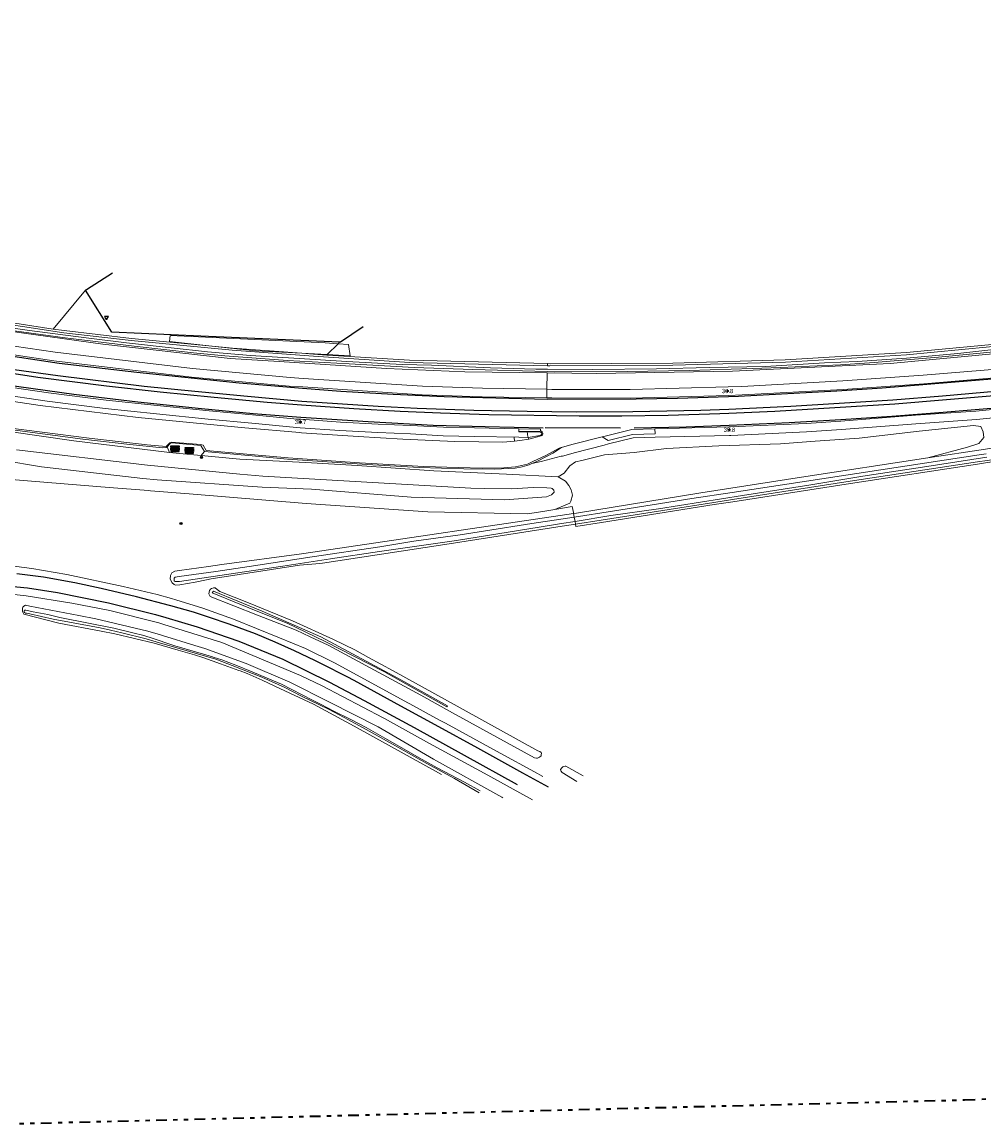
# Model space of a CAD drawing. Header units: metres. Extents: x 169249 to 194689, y 406250 to 412203.
# Tile 117 of 256: x 175256 to 175481, y 406250 to 406509. Entities that reach past the tile are written whole.
import ezdxf
from ezdxf.enums import TextEntityAlignment as Align

# ---------------------------------------------------------------- set-up
doc = ezdxf.new("R2010")
doc.units = ezdxf.units.M
doc.linetypes.add('BGT_NLCS_N264$0$AL-TEKENBLADGRENS', pattern=[11.5, 2.5, -1.5, 1, -1.5, 1, -1.5, 2.5])
doc.layers.get('0').update_dxf_attribs({"linetype": 'CONTINUOUS'})
for name, color, linetype, lineweight in [('BGT_NLCS_N264$0$B-WE-GW-WATERGANG_INSTEEK-G', 252, 'CONTINUOUS', 18), ('BGT_NLCS_N264$0$B-WE-GW-WATERGANG_SLOOT_BODEM-G', 252, 'CONTINUOUS', 18), ('BGT_NLCS_N264$0$B-WE-OG-TOPOGRAFIE_CULTUURSCHEIDING-G', 252, 'CONTINUOUS', 18), ('BGT_NLCS_N264$0$B-WE-OG-TOPOGRAFIE_TERREIN_AGRARISCH-GV', 252, 'CONTINUOUS', 18), ('BGT_NLCS_N264$0$B-WE-OG-TOPOGRAFIE_WATER-GV', 252, 'CONTINUOUS', 18), ('BGT_NLCS_N264$0$B-WE-OG-TOPOGRAFIE_WEG_BERM-GV', 252, 'CONTINUOUS', 18), ('BGT_NLCS_N264$0$B-WE-OG-TOPOGRAFIE_WEG_VERHARD-G', 252, 'CONTINUOUS', 18), ('BGT_NLCS_N264$0$X-XX-AL-TEKENBLADGRENS-G', 252, 'BGT_NLCS_N264$0$AL-TEKENBLADGRENS', 35), ('X-XX-AL-REFERENTIE-G', 7, 'CONTINUOUS', 18)]:
    doc.layers.add(name, color=color, linetype=linetype, lineweight=lineweight)
for name, color, linetype in [('BGT_NLCS_N264$0$B-WE-IE-MEUBILAIR_WEGMEUBILAIR-S', 252, 'CONTINUOUS'), ('BGT_NLCS_N264$0$B-WE-IE-TERREINAFSCHEIDING_KUNSTMATIG_HEKWERK_RASTER-G', 252, 'CONTINUOUS'), ('BGT_NLCS_N264$0$B-WE-VW-MARKERING-G', 252, 'CONTINUOUS'), ('BGT_NLCS_N264$0$Label_Puntobject', 252, 'CONTINUOUS')]:
    doc.layers.add(name, color=color, linetype=linetype)
doc.styles.add('BGT_NLCS_N264$0$STANDARD', font='txt')

# ---------------------------------------------------------------- blocks, each defined once
blk = doc.blocks.new('BGT_NLCS_N264$0$SIE-WEG_AFVALBAK_TYPE_01')
for radius in [0.25, 0.156]:
    blk.add_circle((0, 0), radius)
blk = doc.blocks.new('BGT_NLCS_N264$0$SIE-WEG_SCHIJNWERPER-SO')
at = {"ltscale": 0.5, "flags": 128}
blk.add_lwpolyline([(-0.48, 0.61), (-0.21, 0.12), (0.21, 0.12), (0.48, 0.61)], close=True, dxfattribs=at)
at = {"ltscale": 0.5}
blk.add_circle((0, 0), 0.125, dxfattribs=at)
blk = doc.blocks.new('BGT_NLCS_N264$0$SIE-WEG_PICKNICKSET')
for points in [[(0, 0.44), (0, 0.64), (-1.97, 0.64), (-1.97, 0.44)], [(0, -0.68), (0, -0.48), (-1.97, -0.48), (-1.97, -0.68)]]:
    blk.add_hatch(color=256).paths.add_polyline_path(points)
for p, q in [((-1.67, 0.28, 0.01), (-1.67, 0.44, 0.01)), ((-1.62, 0.28, 0.01), (-1.62, 0.44, 0.01)), ((-0.34, 0.28, 0.01), (-0.34, 0.44, 0.01)), ((-0.3, 0.28, 0.01), (-0.3, 0.44, 0.01)), ((-1.67, -0.48, 0.01), (-1.67, -0.32, 0.01)), ((-1.62, -0.48, 0.01), (-1.62, -0.32, 0.01)), ((-0.34, -0.48, 0.01), (-0.34, -0.32, 0.01)), ((-0.3, -0.48, 0.01), (-0.3, -0.32, 0.01))]:
    blk.add_line(p, q)
at = {"flags": 128}
for points, elevation in [([(-1.97, 0.64), (0, 0.64), (0, 0.44), (-1.97, 0.44)], 0.01), ([(-1.97, 0.16), (-1.97, 0.28), (0, 0.28), (0, 0.16)], 0.01), ([(-1.97, -0.16), (-1.97, -0.04), (0, -0.04), (0, -0.16)], -0.01), ([(-1.97, -0.32), (-1.97, -0.2), (0, -0.2), (0, -0.32)], -0.03), ([(-1.97, -0.68), (0, -0.68), (0, -0.48), (-1.97, -0.48)], 0.01)]:
    blk.add_lwpolyline(points, close=True, dxfattribs=dict(at, elevation=elevation))
blk.add_lwpolyline([(-1.97, 0), (-1.97, 0.12), (0, 0.12), (0, 0)], close=True, dxfattribs=at)
blk = doc.blocks.new('BGT_NLCS_N264$0$SIE-WEG_PAAL_ALGEMEEN_TYPE_02-SO')
at = {"ltscale": 0.5}
h = blk.add_hatch(color=256, dxfattribs=at)
h.paths.add_polyline_path([(0, 0), (0.1875, 0, 0.41421356), (0, 0.1875)])
h.paths.add_polyline_path([(0, -0.1875), (0, 0), (-0.1875, 0, 0.41421356)])
for p, q in [((-0.1875, 0), (0.1875, 0)), ((0, -0.1875), (0, 0.1875))]:
    blk.add_line(p, q, dxfattribs=at)
blk.add_circle((0, 0), 0.1875, dxfattribs=at)
blk = doc.blocks.new('BGT_NLCS_N264')
at = {"layer": 'BGT_NLCS_N264$0$B-WE-GW-WATERGANG_INSTEEK-G'}
for points in [[(175385.39, 406391.19, 20.72), (175382.21, 406390.7, 20.72), (175354.76, 406386.45, 20.72), (175329.69, 406382.59, 20.71), (175326.14, 406382.05, 20.71), (175325.52, 406381.99, 20.72), (175320.71, 406381.57, 20.83), (175300.07, 406378.38, 20.82), (175298.92, 406378.16, 20.88), (175296.25, 406377.64, 21.01), (175292.7, 406376.96, 21.18), (175291.66, 406376.95, 21.23), (175291.36, 406377.07, 21.21), (175291.34, 406377.08, 21.21), (175290.86, 406377.49, 21.21), (175290.43, 406378.33, 21.21), (175290.52, 406379.19, 21.21), (175290.76, 406379.66, 21.21), (175290.85, 406379.84, 21.21), (175291.54, 406380.19, 21.21), (175292.58, 406380.38, 21.23), (175299.41, 406381.3, 21.15), (175302.55, 406381.73, 21.11), (175321.22, 406384.24, 20.89), (175330.15, 406385.57, 20.88), (175381.78, 406393.23, 20.82), (175384.93, 406393.7, 20.82)], [(175299.79, 406374.27, 21.06), (175299.49, 406374.87, 20.97), (175299.64, 406375.68, 20.9), (175299.88, 406375.99, 20.86), (175300.14, 406376.12, 20.85), (175300.21, 406376.15, 20.84), (175300.55, 406376.27, 20.83), (175300.95, 406376.25, 20.82), (175301.45, 406375.93, 20.82), (175302.06, 406375.43, 20.81), (175308.74, 406372.74, 20.78), (175319.09, 406368.58, 20.72), (175328.66, 406364.19, 20.71), (175333.7, 406361.73, 20.7), (175336.92, 406359.98, 20.7), (175342.69, 406356.85, 20.7), (175354.72, 406350.17, 20.71), (175376.52, 406338.12, 20.8), (175377, 406337.91, 20.83), (175377.3, 406337.68, 20.84), (175377.42, 406337.49, 20.84), (175377.35, 406337.21, 20.85), (175377.29, 406336.93, 20.86), (175376.97, 406336.62, 20.88), (175376.78, 406336.51, 20.89), (175376.49, 406336.4, 20.89), (175376.21, 406336.38, 20.89), (175375.74, 406336.47, 20.88), (175356.57, 406347.04, 20.95), (175349.14, 406351.13, 20.98), (175327.46, 406362.87, 21.02), (175323.2, 406364.81, 21.02), (175319.92, 406366.35, 21.02), (175310.92, 406369.88, 21.02), (175299.79, 406374.27, 21.06)], [(175353.99, 406332.55, 21.06), (175333.52, 406343.86, 20.85), (175324, 406349.02, 20.87), (175315.1, 406353.18, 20.89), (175314.98, 406353.23, 20.88), (175311.94, 406354.62, 20.88), (175308.5, 406356.19, 20.88), (175306.84, 406356.81, 20.88), (175306.53, 406356.92, 20.88), (175302.23, 406358.52, 20.88), (175300.28, 406359.19, 20.87), (175298.08, 406359.95, 20.87), (175296.12, 406360.62, 20.87), (175293.43, 406361.39, 20.87), (175292.31, 406361.7, 20.86), (175286.66, 406363.3, 20.86), (175277.48, 406365.51, 20.86), (175274.3, 406366.11, 20.86), (175264.32, 406368.01, 20.86), (175256.14, 406370.1, 20.86), (175256, 406370.41, 20.82), (175255.82, 406370.8, 20.77), (175255.82, 406371.54, 20.76), (175255.9, 406371.78, 20.8), (175256.13, 406372.03, 20.86), (175256.52, 406372.21, 20.89), (175257.54, 406372.01, 20.9), (175269, 406369.79, 20.92), (175273.02, 406369.01, 20.93), (175285.19, 406366.17, 20.93), (175288.16, 406365.26, 20.94), (175288.67, 406365.11, 20.95), (175296.24, 406362.8, 20.97), (175298.53, 406362.11, 20.98), (175308.2, 406358.53, 21.02), (175318.42, 406354.18, 21.02), (175327.72, 406349.5, 21.05), (175339.15, 406343.69, 21.1), (175352.12, 406336.16, 21.14), (175368.08, 406327.23, 21.07), (175368.35, 406327.08, 21.07)], [(175385.65, 406330.91, 20.89), (175382.23, 406333.01, 20.92), (175381.9, 406333.38, 20.89), (175381.86, 406333.73, 20.89), (175382.14, 406334.08, 20.86), (175382.41, 406334.37, 20.85), (175382.66, 406334.46, 20.84), (175382.97, 406334.5, 20.83), (175383.1, 406334.52, 20.83), (175387.2, 406332.25, 20.71)]]:
    blk.add_polyline3d(points, dxfattribs=at)
at = {"layer": 'BGT_NLCS_N264$0$B-WE-GW-WATERGANG_SLOOT_BODEM-G'}
blk.add_line((175385.27, 406391.86, 20.17), (175385.08, 406392.87, 20.17), dxfattribs=at)
for points in [[(175385.08, 406392.87, 20.17), (175381.92, 406392.38, 20.17), (175375.12, 406391.33, 20.17), (175364.31, 406389.62, 20.17), (175358.35, 406388.73, 20.17), (175347.5, 406387.23, 20.17), (175339.52, 406385.91, 20.17), (175323.71, 406383.55, 20.17), (175308.9, 406381.26, 20.17), (175301.11, 406380.12, 20.17), (175292.56, 406378.91, 20.17), (175291.58, 406378.78, 20.17), (175291.35, 406378.56, 20.17), (175291.33, 406378.28, 20.17), (175291.36, 406377.96, 20.17), (175291.61, 406377.79, 20.17), (175291.89, 406377.76, 20.17), (175292.62, 406377.81, 20.17), (175305.74, 406379.76, 20.17), (175316.84, 406381.38, 20.17), (175328.01, 406383.06, 20.17), (175339.48, 406384.8, 20.17), (175357.47, 406387.41, 20.17), (175376.82, 406390.49, 20.17), (175382.1, 406391.34, 20.17), (175385.27, 406391.86, 20.17)], [(175326.77, 406363.74, 20.15), (175317.81, 406368, 20.09), (175310.55, 406370.91, 20.15), (175300.27, 406375.1, 20.07), (175300.57, 406375.48, 20.05), (175312.01, 406370.79, 20.18), (175325.74, 406364.8, 20.1), (175343.79, 406355.13, 19.98), (175355.39, 406348.67, 20.03), (175355.27, 406348.38, 20.06), (175340.5, 406356.65, 20.04), (175326.77, 406363.74, 20.15)], [(175363.06, 406328.7, 20.19), (175359.4, 406330.76, 20.19), (175352.98, 406334.11, 20.19), (175348.72, 406336.46, 20.19), (175344.73, 406338.82, 20.19), (175340.73, 406341.08, 20.19), (175336.3, 406343.55, 20.19), (175332.6, 406345.48, 20.18), (175328.8, 406347.43, 20.15), (175325.76, 406348.99, 20.15), (175323.74, 406350, 20.15), (175318.94, 406352.47, 20.13), (175316.52, 406353.72, 20.14), (175314.65, 406354.53, 20.14), (175309.66, 406356.59, 20.14), (175305.82, 406358.18, 20.14), (175302.53, 406359.42, 20.11), (175300.47, 406360.07, 20.11), (175300.33, 406360.11, 20.11), (175298.78, 406360.58, 20.11), (175291.53, 406362.68, 20.11), (175285.76, 406364.64, 20.11), (175283.98, 406365.18, 20.11), (175282.01, 406365.63, 20.11), (175277.26, 406366.83, 20.11), (175271.29, 406368.04, 20.11), (175264.61, 406369.35, 20.11), (175261.74, 406370.02, 20.11), (175258.33, 406370.66, 20.11), (175256.6, 406371.09, 20.1), (175256.33, 406371.05, 20.11), (175256.23, 406370.91, 20.11), (175256.2, 406370.72, 20.11), (175256.3, 406370.53, 20.11), (175256.54, 406370.39, 20.11), (175256.77, 406370.33, 20.11), (175257.55, 406370.18, 20.12), (175263.02, 406368.95, 20.12), (175266.87, 406368.23, 20.12), (175274.05, 406366.88, 20.12), (175276.46, 406366.37, 20.12), (175279.07, 406365.74, 20.12), (175284.79, 406364.34, 20.12), (175287.93, 406363.38, 20.12), (175294.96, 406361.36, 20.12), (175301.1, 406359.55, 20.12), (175302.56, 406359.05, 20.12), (175303.9, 406358.49, 20.12), (175304.92, 406358.11, 20.12), (175311.91, 406355.33, 20.19), (175317.31, 406352.96, 20.19), (175321.19, 406350.91, 20.19), (175327.48, 406347.84, 20.19), (175332.2, 406345.37, 20.19), (175337.05, 406342.74, 20.19), (175342.49, 406339.67, 20.22), (175346.23, 406337.58, 20.22), (175350.58, 406335.1, 20.22), (175356.99, 406331.58, 20.19), (175362.83, 406328.25, 20.19)]]:
    blk.add_polyline3d(points, dxfattribs=at)
at = {"layer": 'BGT_NLCS_N264$0$B-WE-IE-TERREINAFSCHEIDING_KUNSTMATIG_HEKWERK_RASTER-G'}
for points in [[(175270.65, 406446.08, 20.69), (175270.66, 406446.08, 20.69), (175270.86, 406446.21, 20.69), (175276.9, 406450.13, 20.67)], [(175270.6, 406446.01, 20.69), (175270.58, 406446.03, 20.69), (175270.65, 406446.08, 20.69)], [(175330.12, 406433.85, 20.73), (175297.58, 406435.28, 20.76), (175276.73, 406436.17, 20.8), (175270.6, 406446.01, 20.69)], [(175335.67, 406437.44, 20.67), (175330.31, 406433.84, 20.73), (175330.12, 406433.85, 20.73)]]:
    blk.add_polyline3d(points, dxfattribs=at)
at = {"layer": 'BGT_NLCS_N264$0$B-WE-OG-TOPOGRAFIE_CULTUURSCHEIDING-G'}
for p, q in [((175290.29, 406433.98, 20.76), (175299.47, 406433, 20.75)), ((175321.29, 406431.25, 20.68), (175327.23, 406430.93, 20.64))]:
    blk.add_line(p, q, dxfattribs=at)
for points in [[(175329.75, 406433.48, 20.71), (175326.72, 406433.66, 20.75), (175290.43, 406435.39, 20.76), (175290.29, 406433.98, 20.76)], [(175299.47, 406433, 20.75), (175310.43, 406431.83, 20.73), (175321.29, 406431.25, 20.68)], [(175327.23, 406430.93, 20.64), (175332.58, 406430.64, 20.62), (175332.23, 406433.33, 20.68), (175329.75, 406433.48, 20.71)]]:
    blk.add_polyline3d(points, dxfattribs=at)
at = {"layer": 'BGT_NLCS_N264$0$B-WE-OG-TOPOGRAFIE_TERREIN_AGRARISCH-GV'}
for p, q in [((175263.05, 406436.93, 20.73), (175270.6, 406446.01, 0.17)), ((175270.6, 406446.01, 0.17), (175270.65, 406446.08, 0.02)), ((175329.75, 406433.48, 2.99), (175327.23, 406430.93, 20.12)), ((175330.12, 406433.85, 0.48), (175329.75, 406433.48, 2.99)), ((175327.23, 406430.93, 20.12), (175327.15, 406430.84, 20.69))]:
    blk.add_line(p, q, dxfattribs=at)
at = {"layer": 'BGT_NLCS_N264$0$B-WE-OG-TOPOGRAFIE_WATER-GV'}
for p, q in [((175384.93, 406393.7, 20.82), (175384.89, 406393.91, 20.82)), ((175385.08, 406392.87, 20.17), (175384.93, 406393.7, 20.82)), ((175385.39, 406391.19, 20.72), (175385.27, 406391.86, 20.17))]:
    blk.add_line(p, q, dxfattribs=at)
for points in [[(175246.94, 406438.1, 20.19), (175257.47, 406436.6, 20.19), (175270.73, 406434.88, 20.19), (175280.24, 406433.7, 20.19), (175290.7, 406432.52, 20.18), (175299.14, 406431.6, 20.19), (175309.28, 406430.71, 20.19), (175320.61, 406430.04, 20.19), (175331.8, 406429.34, 20.19), (175344.79, 406428.59, 20.19), (175351.63, 406428.43, 20.19), (175365.47, 406427.85, 20.19), (175376.09, 406427.5, 20.19), (175378.78, 406427.49, 20.19), (175389.46, 406427.48, 20.19), (175404.36, 406427.62, 20.19), (175416.72, 406427.92, 20.19), (175429.85, 406428.18, 20.19), (175443.7, 406429, 20.19), (175451.32, 406429.3, 20.19), (175462.87, 406430.13, 20.19), (175474.9, 406431.23, 20.19), (175486.15, 406432.43, 20.19)], [(175497.35, 406433, 20.25), (175480.94, 406431.32, 20.25), (175470.42, 406430.3, 20.25), (175455.3, 406429.08, 20.25), (175447.45, 406428.56, 20.21), (175440.15, 406428.26, 20.21), (175433.5, 406427.94, 20.21), (175426.72, 406427.69, 20.21), (175412, 406427.24, 20.14), (175397.46, 406426.96, 20.14), (175380.44, 406426.93, 20.14), (175378.77, 406426.98, 20.14), (175361.29, 406427.46, 20.14), (175347.58, 406427.93, 20.14), (175332.39, 406428.75, 20.14), (175317.88, 406429.53, 20.14), (175303.24, 406430.65, 20.14), (175295.91, 406431.38, 20.14), (175281.99, 406432.89, 20.14), (175265.87, 406434.87, 20.14), (175250.41, 406436.99, 20.14)], [(175378.8, 406428.31, 20.82), (175346.48, 406429.12, 20.68), (175323.98, 406430.54, 20.69), (175304.96, 406431.98, 20.76), (175281.31, 406434.23, 20.76), (175265.51, 406436.05, 20.73), (175235.38, 406440.67, 20.7), (175200.06, 406447.44, 20.73), (175167.53, 406454.76, 20.66), (175145.53, 406460.1, 20.56), (175111.15, 406469.64, 20.52), (175076.9, 406480.67, 20.49), (175055.7, 406487.59, 20.48), (175031.1, 406495.71, 20.47), (175030.17, 406496.02, 20.47)], [(175029.67, 406494.41, 20.66), (175054.49, 406486.12, 20.65), (175077.75, 406478.52, 20.6), (175091.35, 406474.03, 20.66), (175117.17, 406465.8, 20.75), (175142.37, 406459.13, 20.7), (175177.12, 406450.76, 20.66), (175206.48, 406444.12, 20.71), (175237.04, 406438.64, 20.71), (175274.68, 406433.36, 20.72), (175304.51, 406430.02, 20.83), (175315.96, 406429.3, 20.74), (175341.07, 406427.67, 20.74), (175359.41, 406426.91, 20.74), (175378.76, 406426.65, 20.69)], [(175378.76, 406426.65, 20.69), (175390.27, 406426.49, 20.66), (175422.17, 406427.06, 20.68), (175459.1, 406428.85, 20.72), (175493.15, 406432.04, 20.8), (175523.23, 406435.16, 20.84), (175548.44, 406438.18, 20.89), (175549.1, 406438.71, 20.89), (175549.1, 406439.07, 20.89), (175548.99, 406439.32, 20.89), (175548.76, 406439.58, 20.89), (175548.47, 406439.83, 20.89), (175548.05, 406439.98, 20.88), (175547.71, 406439.91, 20.88), (175547.05, 406439.81, 20.86), (175545.41, 406439.37, 20.81), (175540.42, 406438.58, 20.75), (175512.65, 406435.42, 20.8), (175488.82, 406433.38, 20.86), (175462.92, 406430.91, 20.89), (175434.54, 406429.18, 20.85), (175408.18, 406428.46, 20.81), (175379.39, 406428.29, 20.82), (175378.8, 406428.31, 20.82)], [(175385.08, 406392.87, 20.17), (175394.02, 406394.25, 20.17), (175412.65, 406397.2, 20.17), (175422.06, 406398.62, 20.17), (175431.31, 406400.02, 20.17), (175451.28, 406403.1, 20.17), (175467.08, 406405.46, 20.17), (175479.94, 406407.43, 20.17), (175481.58, 406407.68, 20.17)], [(175481.7, 406406.88, 20.17), (175467.65, 406404.7, 20.17), (175452.66, 406402.43, 20.17), (175440.03, 406400.33, 20.17), (175424.49, 406397.91, 20.17), (175404.82, 406394.77, 20.17), (175393.67, 406393.22, 20.17), (175385.27, 406391.86, 20.17)], [(175385.39, 406391.19, 20.72), (175391.36, 406392.11, 20.72), (175417.78, 406396.28, 20.72), (175422.13, 406396.96, 20.72), (175449.71, 406401.25, 20.69), (175479.49, 406405.79, 20.72), (175481.81, 406406.15, 20.72), (175511.08, 406410.61, 20.72), (175542.16, 406415.21, 20.75), (175565.86, 406418.72, 20.79), (175567.09, 406419.01, 20.8), (175567.45, 406419.15, 20.81), (175568.09, 406419.77, 20.83), (175568.18, 406420.31, 20.86), (175568.12, 406420.82, 20.89), (175568.04, 406421.33, 20.89), (175567.7, 406421.61, 20.9), (175567.36, 406421.77, 20.91), (175567.11, 406421.8, 20.9), (175565.44, 406421.63, 20.91), (175520.4, 406414.71, 20.93), (175495.55, 406410.93, 20.94), (175481.41, 406408.77, 20.94), (175467.92, 406406.72, 20.95)], [(175467.92, 406406.72, 20.95), (175438.32, 406402.24, 20.85), (175414.71, 406398.55, 20.83), (175385.63, 406393.8, 20.82), (175384.93, 406393.7, 20.82)]]:
    blk.add_polyline3d(points, dxfattribs=at)
at = {"layer": 'BGT_NLCS_N264$0$B-WE-OG-TOPOGRAFIE_WEG_BERM-GV'}
for p, q in [((175378.81, 406428.81, 20.82), (175378.8, 406428.31, 20.82)), ((175378.76, 406426.65, 20.69), (175378.67, 406422.8, 20.94)), ((175372.11, 406413.57, 21.27), (175372.1, 406412.93, 21.29)), ((175377.17, 406413.02, 21.25), (175372.1, 406412.93, 21.29)), ((175371.1, 406410.66, 21.18), (175371.04, 406411.54, 21.37)), ((175374.3, 406411.54, 21.35), (175374.31, 406411.49, 21.34)), ((175374.31, 406411.49, 21.34), (175374.4, 406411.15, 21.22)), ((175290.25, 406407.98, 21.18), (175289.7, 406409.34, 21.15))]:
    blk.add_line(p, q, dxfattribs=at)
for points in [[(175263.05, 406436.93, 20.73), (175235.47, 406441.16, 20.7), (175200.17, 406447.93, 20.73), (175167.64, 406455.25, 20.66), (175145.65, 406460.59, 20.56), (175111.3, 406470.12, 20.52), (175077.06, 406481.14, 20.49), (175055.86, 406488.06, 20.48), (175031.26, 406496.18, 20.47), (175030.32, 406496.5, 20.47)], [(175378.67, 406422.8, 20.94), (175378.66, 406422.8, 20.94), (175363.59, 406423.05, 20.95), (175349.55, 406423.54, 20.97), (175321.62, 406425.36, 20.95), (175318.5, 406425.56, 20.95), (175295.65, 406427.66, 20.94), (175263.48, 406431.5, 20.94), (175241.02, 406434.78, 20.93), (175223.08, 406437.76, 20.97), (175218.8, 406438.47, 20.98), (175194.02, 406443.21, 20.99), (175167.35, 406449.35, 20.97), (175157.54, 406451.62, 20.96), (175130.81, 406458.81, 20.98), (175088.8, 406471.56, 21.04), (175068.47, 406478.19, 21), (175044.19, 406486.12, 20.98), (175031.33, 406490.32, 20.98), (175028.71, 406491.17, 20.98), (175028.68, 406491.18, 20.98)], [(175028.09, 406489.27, 20.98), (175030.71, 406488.42, 20.98), (175043.57, 406484.22, 20.98), (175067.85, 406476.29, 21), (175088.2, 406469.65, 21.04), (175130.26, 406456.89, 20.98), (175157.05, 406449.67, 20.96), (175166.9, 406447.41, 20.97), (175193.61, 406441.25, 20.99), (175218.45, 406436.5, 20.98), (175222.75, 406435.79, 20.97), (175240.71, 406432.8, 20.93), (175263.21, 406429.51, 20.94), (175295.44, 406425.67, 20.94), (175318.34, 406423.57, 20.95), (175321.49, 406423.36, 20.95), (175349.45, 406421.54, 20.97), (175363.54, 406421.05, 20.95), (175378.62, 406420.8, 20.94)], [(175555.47, 406444.23, 20.86), (175550.59, 406441.28, 20.82), (175545.33, 406439.87, 20.81), (175540.36, 406439.08, 20.75), (175512.6, 406435.92, 20.8), (175488.77, 406433.88, 20.86), (175462.88, 406431.41, 20.89), (175434.51, 406429.68, 20.85), (175408.17, 406428.96, 20.81), (175379.4, 406428.79, 20.82), (175378.81, 406428.81, 20.82)], [(175372.11, 406413.57, 21.27), (175361.75, 406413.76, 21.32), (175354.45, 406413.92, 21.32), (175346.81, 406414.34, 21.24), (175339.18, 406414.67, 21.23), (175330.33, 406415.13, 21.25), (175321, 406415.79, 21.25), (175320.21, 406415.84, 21.25), (175309.75, 406416.83, 21.23), (175299.53, 406417.76, 21.24), (175287.39, 406419.03, 21.25), (175275.46, 406420.28, 21.22), (175261.92, 406422.01, 21.17), (175250.18, 406423.71, 21.22), (175240.62, 406425.13, 21.26), (175236.68, 406425.72, 21.28), (175225.18, 406427.58, 21.28), (175221.55, 406428.24, 21.26), (175212.45, 406429.92, 21.23), (175198.81, 406432.56, 21.24), (175185.39, 406435.35, 21.26), (175171.73, 406438.48, 21.15)], [(175382.08, 406409.18, 21.27), (175381.8, 406409.11, 21.27), (175381.53, 406409.04, 21.27), (175378.45, 406407.26, 21.17), (175375.53, 406405.95, 21.13), (175374.11, 406405.28, 21.11), (175371.32, 406404.61, 21.09), (175368.61, 406404.38, 21.07), (175363.48, 406404.36, 21.04), (175357.93, 406404.47, 21.04), (175349.88, 406404.7, 21.02), (175334.76, 406405.56, 20.99), (175320.36, 406406.56, 21.01), (175318.08, 406406.72, 21.01), (175306.7, 406407.79, 21.02), (175298.9, 406408.43, 21.03), (175298.19, 406409.74, 21.03), (175297.59, 406409.88, 21.03), (175290.67, 406410.45, 21.04), (175290.32, 406410.3, 21.03), (175289.48, 406409.42, 20.96), (175285.02, 406409.77, 20.95), (175271.47, 406411.34, 20.97), (175256.74, 406413.21, 20.97), (175243.16, 406414.93, 20.98)], [(175169.1, 406436.76, 21.16), (175171.78, 406435.53, 21.12), (175175.99, 406434.06, 21.13), (175200.01, 406428.87, 21.05), (175221.05, 406425.09, 21.04), (175229.13, 406423.64, 21.04), (175260, 406418.98, 21.09), (175282.95, 406416.23, 21.11), (175307.88, 406413.79, 21.1), (175320.78, 406412.67, 21.1), (175321.16, 406412.64, 21.1), (175334.47, 406411.77, 21.1), (175344.93, 406411.1, 21.08), (175357.12, 406410.55, 21.11), (175368.38, 406410.43, 21.16), (175371.1, 406410.66, 21.18)], [(175299.47, 406433, 20.76), (175281.36, 406434.73, 20.76), (175265.58, 406436.55, 20.73), (175263.05, 406436.93, 20.73)], [(175558.76, 406436.66, 21.12), (175557.08, 406436.38, 21.12), (175544.98, 406434.62, 21.15), (175520.33, 406431.32, 21.11), (175513.96, 406430.47, 21.1), (175496.25, 406428.63, 21.08), (175496.08, 406428.72, 21.08), (175490.63, 406428.09, 21.02), (175466.82, 406426.11, 20.96), (175447.98, 406424.77, 20.86), (175424.35, 406423.46, 20.84), (175421.14, 406423.38, 20.86), (175398.18, 406422.76, 20.95), (175379.86, 406422.78, 20.94), (175378.67, 406422.8, 20.94)], [(175321.29, 406431.25, 20.7), (175305.01, 406432.47, 20.76), (175299.47, 406433, 20.76)], [(175378.62, 406420.8, 20.94), (175379.84, 406420.78, 20.94), (175398.2, 406420.76, 20.95), (175421.2, 406421.38, 20.86), (175424.43, 406421.47, 20.84), (175448.1, 406422.78, 20.86), (175466.98, 406424.11, 20.96), (175490.82, 406426.1, 21.02), (175495.71, 406426.66, 21.08), (175495.87, 406426.58, 21.08), (175514.2, 406428.49, 21.1), (175520.6, 406429.34, 21.11), (175545.26, 406432.64, 21.15), (175557.39, 406434.41, 21.12), (175559.89, 406434.83, 21.13)], [(175327.15, 406430.84, 20.69), (175324.02, 406431.04, 20.69), (175321.29, 406431.25, 20.7)], [(175378.81, 406428.81, 20.82), (175346.51, 406429.62, 20.68), (175329.88, 406430.67, 20.68), (175327.15, 406430.84, 20.69)], [(175323.52, 406399.42, 23.14), (175346.89, 406397.55, 23.12), (175368.74, 406396.92, 22.92), (175378.6, 406397.6, 22.76), (175379.77, 406398.05, 22.74), (175380.4, 406398.72, 22.72), (175380.29, 406399.18, 22.71), (175379.93, 406399.53, 22.66), (175379.69, 406399.66, 22.64), (175378.63, 406399.7, 22.68), (175375.48, 406399.83, 22.79), (175370.43, 406399.49, 22.88), (175363.96, 406399.53, 22.94), (175360.89, 406399.65, 22.95), (175312.15, 406402.47, 22.84), (175306.71, 406402.91, 22.87), (175285.15, 406405.03, 22.96), (175254.4, 406408.6, 23.08)], [(175232.31, 406409.35, 23.18), (175260.27, 406404.63, 23.16), (175284.03, 406401.93, 23.06), (175287.4, 406401.61, 23), (175311.95, 406399.88, 22.96), (175323.52, 406399.42, 23.14)], [(175571.62, 406429.12, 21.16), (175560.6, 406427.48, 21.11), (175550.31, 406426.01, 21.13), (175541.36, 406424.66, 21.22), (175524.23, 406422.41, 21.35), (175521.56, 406422.11, 21.34), (175509.79, 406420.77, 21.28), (175496.45, 406419.4, 21.28), (175479.17, 406417.71, 21.31), (175464.97, 406416.71, 21.19), (175447.51, 406415.35, 21.22), (175439.38, 406414.81, 21.15), (175421.65, 406413.99, 21.16), (175421.39, 406413.99, 21.16), (175403.96, 406413.56, 21.23)], [(175571.88, 406427.14, 21.16), (175560.89, 406425.5, 21.11), (175550.6, 406424.03, 21.13), (175541.64, 406422.68, 21.22), (175524.47, 406420.43, 21.35), (175521.79, 406420.12, 21.34), (175510.01, 406418.78, 21.28), (175496.65, 406417.41, 21.28), (175479.33, 406415.72, 21.31), (175465.11, 406414.71, 21.19), (175447.65, 406413.36, 21.22), (175439.49, 406412.81, 21.15), (175421.72, 406412, 21.16), (175421.45, 406411.99, 21.16), (175404.01, 406411.56, 21.23), (175398.84, 406411.43, 21.25), (175393.12, 406410, 21.24), (175392.09, 406409.73, 21.25), (175385.05, 406407.91, 21.27), (175382.6, 406407.25, 21.27), (175382.31, 406407.17, 21.27), (175382.02, 406407.1, 21.27), (175377.35, 406405.91, 21.21), (175375.16, 406405.4, 21.19)], [(175240.23, 406423.17, 21.21), (175240.27, 406423.16, 21.21), (175249.89, 406421.73, 21.17), (175261.65, 406420.03, 21.12), (175275.23, 406418.29, 21.17), (175287.19, 406417.04, 21.2), (175299.33, 406415.77, 21.19), (175309.56, 406414.84, 21.18), (175320.04, 406413.85, 21.2), (175320.86, 406413.79, 21.2), (175330.2, 406413.14, 21.2), (175339.08, 406412.67, 21.18), (175346.72, 406412.34, 21.19), (175354.37, 406411.92, 21.27), (175361.71, 406411.76, 21.27), (175372.08, 406411.57, 21.22), (175374.3, 406411.54, 21.35)], [(175378.67, 406422.8, 20.94), (175378.65, 406422, 20.89), (175378.62, 406420.8, 20.94)], [(175385.39, 406391.19, 20.72), (175385.46, 406390.69, 20.72), (175391.43, 406391.61, 20.72), (175417.86, 406395.78, 20.72), (175422.21, 406396.46, 20.72), (175449.79, 406400.75, 20.69), (175479.56, 406405.3, 20.72), (175481.89, 406405.65, 20.72), (175511.16, 406410.12, 20.72), (175542.23, 406414.72, 20.75), (175565.95, 406418.23, 20.79), (175572.87, 406419.57, 20.81)], [(175290.25, 406407.98, 21.18), (175267.9, 406410.74, 21.08), (175245.64, 406413.91, 21.1), (175228.97, 406417.07, 21.07)], [(175228.97, 406417.07, 21.07), (175243.02, 406414.69, 21.05), (175257.02, 406412.84, 21.05), (175269.97, 406411.1, 21.06), (175281, 406409.89, 21.06), (175288.61, 406409.12, 21.13), (175289.52, 406409.15, 21.14), (175289.7, 406409.34, 21.15)], [(175372.1, 406412.93, 21.29), (175372.11, 406412.8, 21.38), (175374.01, 406412.81, 21.38)], [(175377.17, 406413.02, 21.25), (175377.15, 406413.5, 21.27), (175372.11, 406413.57, 21.27)], [(175374.01, 406412.81, 21.38), (175374.12, 406412.34, 21.4), (175374.16, 406412.16, 21.41), (175374.3, 406411.54, 21.35)], [(175374.01, 406412.81, 21.38), (175377.13, 406412.79, 21.38), (175377.3, 406412.72, 21.39), (175377.38, 406412.61, 21.38), (175377.45, 406412.45, 21.38), (175377.38, 406412.23, 21.38), (175377.23, 406412.08, 21.35), (175376.98, 406412, 21.35), (175374.31, 406411.49, 21.34)], [(175374.4, 406411.15, 21.22), (175377.34, 406411.88, 21.27), (175377.52, 406411.97, 21.27), (175377.63, 406412.15, 21.27), (175377.69, 406412.31, 21.27), (175377.7, 406412.5, 21.27), (175377.64, 406412.69, 21.27), (175377.54, 406412.83, 21.27), (175377.37, 406412.96, 21.27), (175377.17, 406413.02, 21.25)], [(175381.28, 406402.33, 21.2), (175382.69, 406403.15, 21.16), (175384.05, 406404.84, 21.16), (175385.38, 406405.79, 21.16), (175386.84, 406406.14, 21.16), (175392.18, 406407.45, 21.23), (175399.08, 406408.03, 21.18), (175406.72, 406408.9, 21.2), (175418.96, 406409.57, 21.2), (175433.42, 406410.06, 21.19), (175441.47, 406410.62, 21.2), (175451.79, 406411.39, 21.2), (175465.88, 406412.97, 21.2), (175478.58, 406414.3, 21.25), (175480.28, 406414.09, 21.25), (175480.89, 406412.81, 21.25), (175480.99, 406411.52, 21.22), (175479.83, 406410.11, 21.18), (175477.15, 406409.28, 21), (175467.92, 406406.72, 20.95)], [(175403.96, 406413.56, 21.23), (175403.99, 406412.36, 21.18), (175398.73, 406412.23, 21.2), (175393.05, 406410.8, 21.19), (175391.58, 406411.66, 21.25)], [(175403.96, 406413.56, 21.23), (175398.57, 406413.42, 21.25), (175392.62, 406411.93, 21.24), (175391.58, 406411.66, 21.25)], [(175289.7, 406409.34, 21.15), (175290.46, 406410.14, 21.16), (175290.85, 406410.24, 21.16), (175297.67, 406409.61, 21.16), (175297.72, 406409.48, 21.16), (175298.5, 406408.2, 21.17)], [(175371.1, 406410.66, 21.18), (175372.36, 406410.77, 21.19), (175374.4, 406411.15, 21.22)], [(175391.58, 406411.66, 21.25), (175384.54, 406409.84, 21.27), (175382.08, 406409.18, 21.27)], [(175297.67, 406407.3, 21.18), (175292.6, 406407.73, 21.16), (175290.25, 406407.98, 21.18)], [(175298.5, 406408.2, 21.17), (175297.99, 406407.65, 21.15), (175297.67, 406407.3, 21.18)], [(175297.67, 406407.3, 21.18), (175306.74, 406406.46, 21.14), (175322.19, 406405.63, 21.13), (175334.22, 406404.98, 21.14), (175352.2, 406403.68, 21.2), (175369.2, 406402.94, 21.2), (175381.28, 406402.33, 21.2)], [(175375.16, 406405.4, 21.19), (175374.5, 406405.13, 21.21), (175372.87, 406404.65, 21.21), (175371.24, 406404.35, 21.23), (175366.39, 406404.13, 21.21), (175359.22, 406404.14, 21.18), (175348.78, 406404.49, 21.14), (175336.55, 406405.17, 21.14), (175317.91, 406406.43, 21.14), (175308.76, 406407.26, 21.14), (175298.5, 406408.2, 21.17)], [(175382.08, 406409.18, 21.27), (175380.08, 406407.83, 21.26), (175378.58, 406407.05, 21.24), (175376.29, 406405.86, 21.21), (175375.16, 406405.4, 21.19)], [(175381.28, 406402.33, 21.2), (175383, 406401.31, 21.17), (175383.81, 406400.26, 21.17), (175384.37, 406399.27, 21.17), (175384.63, 406398.03, 21.15), (175384.28, 406396.62, 21.11), (175384.02, 406396.11, 21.1), (175380.53, 406394.65, 20.98)], [(175253.28, 406401.67, 20.93), (175257.93, 406401.29, 20.96), (175276.15, 406399.81, 21.05), (175285.32, 406399.07, 21.09), (175285.8, 406399.03, 21.09), (175294.86, 406398.29, 21.14), (175322.29, 406396.06, 21.28), (175350.82, 406394.06, 21.09), (175374.14, 406393.61, 21.05), (175377.7, 406394.15, 20.97), (175380.53, 406394.65, 20.98)], [(175380.53, 406394.65, 20.98), (175384.62, 406395.38, 20.82), (175384.89, 406393.91, 20.82)]]:
    blk.add_polyline3d(points, dxfattribs=at)
at = {"layer": 'BGT_NLCS_N264$0$B-WE-OG-TOPOGRAFIE_WEG_VERHARD-G'}
for points in [[(175377.75, 406332.12, 21.1), (175375.79, 406333.17, 21.12), (175367.73, 406337.56, 21.14), (175354.91, 406344.55, 21.17), (175353.51, 406345.31, 21.18), (175346.59, 406349.09, 21.2), (175346.26, 406349.27, 21.2), (175328.91, 406358.7, 21.28), (175322.1, 406362.06, 21.36), (175316.03, 406364.61, 21.33), (175305.26, 406368.98, 21.33), (175298.08, 406371.56, 21.33), (175291.76, 406373.5, 21.34), (175290.77, 406373.78, 21.33), (175287.39, 406374.73, 21.32), (175279.45, 406376.58, 21.29), (175266.24, 406379.41, 21.28), (175258.01, 406380.79, 21.26), (175252.67, 406381.51, 21.24)], [(175249.69, 406375.18, 21.11), (175256.69, 406374.38, 21.1), (175267.43, 406372.72, 21.1), (175276.26, 406370.97, 21.14), (175287.77, 406368.07, 21.16), (175288.91, 406367.72, 21.16), (175302.52, 406363.47, 21.2), (175320.93, 406355.76, 21.21), (175326.04, 406353.3, 21.23), (175340.33, 406345.8, 21.22), (175340.6, 406345.66, 21.22), (175351.21, 406339.84, 21.19), (175364.8, 406332.38, 21.16), (175375.28, 406326.63, 21.13)]]:
    blk.add_polyline3d(points, dxfattribs=at)
at = {"layer": 'BGT_NLCS_N264$0$B-WE-VW-MARKERING-G', "linetype": 'Continuous'}
blk.add_line((175378.3, 406413.89, 21.35), (175395.93, 406413.74, 21.31), dxfattribs=at)
for points in [[(175483.81, 406425.24, 21.15), (175457.19, 406423.1, 21.02), (175446.6, 406422.39, 20.99), (175423.57, 406421.12, 20.97), (175421.21, 406421.04, 20.97), (175409.29, 406420.67, 20.98), (175399.55, 406420.51, 21.07), (175378.81, 406420.45, 21.14), (175366.67, 406420.69, 21.08), (175354.6, 406421.03, 21.09), (175342.63, 406421.61, 21.02), (175330.44, 406422.31, 21.02), (175321.46, 406422.96, 21.01), (175306.59, 406424.26, 21), (175282.62, 406426.72, 21.04), (175264.44, 406428.85, 21.03), (175240.58, 406432.45, 21.04)], [(175399.1, 406413.74, 21.24), (175411.27, 406414, 21.21), (175421.39, 406414.37, 21.2), (175435.4, 406415, 21.22), (175447.51, 406415.7, 21.25), (175459.47, 406416.51, 21.28), (175471.49, 406417.43, 21.33), (175483.66, 406418.46, 21.36), (175507.7, 406420.88, 21.38), (175520.1, 406422.28, 21.39), (175521.23, 406422.42, 21.38), (175521.52, 406422.46, 21.38), (175543.85, 406425.32, 21.21), (175561.62, 406427.88, 21.23), (175620.3, 406436.73, 21.32), (175681.14, 406445.84, 21.41), (175702.52, 406449.07, 21.37), (175719.33, 406451.59, 21.39), (175785.7, 406461.7, 21.48), (175800.53, 406463.9, 21.49), (175818.11, 406466.57, 21.42), (175831.57, 406468.63, 21.48)], [(175166.77, 406440.03, 21.28), (175190.3, 406434.7, 21.29), (175202.08, 406432.31, 21.29), (175214.06, 406430.03, 21.26), (175221.63, 406428.72, 21.29), (175237.96, 406426.03, 21.31), (175251.6, 406423.92, 21.27), (175267.87, 406421.65, 21.2), (175282.85, 406419.89, 21.24), (175297.8, 406418.32, 21.25), (175309.88, 406417.17, 21.27), (175321.03, 406416.26, 21.28), (175336.82, 406415.23, 21.25), (175352.02, 406414.41, 21.3), (175364.2, 406414.06, 21.31), (175377.78, 406413.8, 21.36)], [(175379.07, 406329.55, 21.22), (175373.05, 406332.84, 21.22), (175362.51, 406338.74, 21.2), (175353.38, 406343.73, 21.21), (175344.42, 406348.59, 21.24), (175333.53, 406354.56, 21.28), (175331.91, 406355.41, 21.29), (175329.86, 406356.48, 21.3), (175328.04, 406357.39, 21.3), (175324.3, 406359.23, 21.29), (175319.58, 406361.54, 21.29), (175315, 406363.55, 21.29), (175310.41, 406365.5, 21.3), (175304.24, 406367.79, 21.27), (175299.68, 406369.3, 21.29), (175295.87, 406370.57, 21.29), (175290.62, 406372.09, 21.26), (175290.28, 406372.18, 21.26), (175282.56, 406374.19, 21.22), (175274.26, 406376.16, 21.25), (175268.09, 406377.49, 21.27), (175260.79, 406378.76, 21.2), (175254.49, 406379.54, 21.22)], [(175252.86, 406376.68, 21.17), (175257.05, 406376.29, 21.17), (175264.05, 406375.2, 21.19), (175275.97, 406372.77, 21.21), (175286.99, 406370.05, 21.21), (175289.41, 406369.34, 21.21), (175296.78, 406367.16, 21.2), (175306.55, 406363.83, 21.23), (175316.85, 406359.55, 21.26), (175327.76, 406354.18, 21.26), (175335.86, 406349.93, 21.27), (175347.55, 406343.56, 21.24), (175359.27, 406337.08, 21.2), (175371.68, 406330.24, 21.21)]]:
    blk.add_polyline3d(points, dxfattribs=at)
at = {"layer": 'BGT_NLCS_N264$0$B-WE-VW-MARKERING-G'}
for points in [[(175235.6, 406429.32, 21.21), (175259.44, 406425.63, 21.11), (175275.48, 406423.65, 21.11), (175288.06, 406422.24, 21.17), (175300.7, 406420.96, 21.14), (175313.12, 406419.78, 21.17), (175321.21, 406419.14, 21.15), (175333.45, 406418.27, 21.14), (175344.32, 406417.65, 21.16), (175353.75, 406417.27, 21.24), (175365.09, 406416.93, 21.23), (175386.24, 406416.55, 21.23), (175396.24, 406416.59, 21.22), (175407.07, 406416.76, 21.15), (175419.17, 406417.12, 21.1), (175421.31, 406417.21, 21.1), (175432.06, 406417.69, 21.1), (175460.18, 406419.43, 21.18), (175485.32, 406421.5, 21.28)], [(175253.88, 406427.45, 21.09), (175264.12, 406426, 21.1), (175284.33, 406423.57, 21.15), (175296.23, 406422.36, 21.09), (175308.53, 406421.16, 21.15), (175321.27, 406420.05, 21.16), (175339.16, 406418.86, 21.15), (175348.31, 406418.42, 21.12), (175361.52, 406417.91, 21.16), (175374.05, 406417.65, 21.2), (175385.6, 406417.55, 21.21), (175398.8, 406417.6, 21.18), (175414.72, 406417.89, 21.08), (175421.28, 406418.14, 21.08), (175435.82, 406418.83, 21.05), (175459.73, 406420.37, 21.12), (175471.33, 406421.27, 21.17), (175494.24, 406423.29, 21.22)]]:
    blk.add_polyline3d(points, dxfattribs=at)
at = {"layer": 'BGT_NLCS_N264$0$X-XX-AL-TEKENBLADGRENS-G'}
blk.add_polyline3d([(172008.52, 406498.94, 0), (172285.68, 406442.73, 0), (172349.92, 406401.89, 0), (172415.92, 406407.57, 0), (172655.66, 406314.28, 0), (173008.18, 406312.24, 0), (173085.94, 406288.71, 0), (173173.02, 406334.93, 0), (173800.08, 406442.48, 0), (173862.22, 406409.53, 0), (173973.85, 406434.4, 0), (174008.96, 406476.81, 0), (174282.29, 406508.84, 0), (174371.63, 406500.36, 0), (174741.18, 406371.98, 0), (175233.18, 406250.22, 0), (175476.52, 406256.32, 0), (176494.22, 406305.5, 0)], dxfattribs=at)
at = {"layer": 'BGT_NLCS_N264$0$B-WE-IE-MEUBILAIR_WEGMEUBILAIR-S', "color": 7}
for name, p in [('BGT_NLCS_N264$0$SIE-WEG_SCHIJNWERPER-SO', (175275.5, 406439.25, 20.8)), ('BGT_NLCS_N264$0$SIE-WEG_PAAL_ALGEMEEN_TYPE_02-SO', (175420.99, 406422.4, 20.86)), ('BGT_NLCS_N264$0$SIE-WEG_PAAL_ALGEMEEN_TYPE_02-SO', (175320.95, 406415.16, 21.15)), ('BGT_NLCS_N264$0$SIE-WEG_PAAL_ALGEMEEN_TYPE_02-SO', (175421.41, 406413.32, 21.19)), ('BGT_NLCS_N264$0$SIE-WEG_PICKNICKSET', (175292.55, 406408.88, 21.15)), ('BGT_NLCS_N264$0$SIE-WEG_PICKNICKSET', (175295.89, 406408.55, 21.14)), ('BGT_NLCS_N264$0$SIE-WEG_AFVALBAK_TYPE_01', (175297.77, 406406.85, 21.2)), ('BGT_NLCS_N264$0$SIE-WEG_AFVALBAK_TYPE_01', (175292.96, 406391.36, 21.09))]:
    blk.add_blockref(name, p, dxfattribs=at)
at = {"layer": 'BGT_NLCS_N264$0$Label_Puntobject', "lineweight": 18, "style": 'BGT_NLCS_N264$0$STANDARD'}
for s, p in [('30.8', (175420.99, 406422.4, 20.86)), ('30.7', (175320.95, 406415.16, 21.15)), ('30.8', (175421.41, 406413.32, 21.19))]:
    blk.add_text(s, height=1, dxfattribs=at).set_placement(p, align=Align.MIDDLE)

msp = doc.modelspace()

# ---------------------------------------------------------------- block references
at = {"layer": 'X-XX-AL-REFERENTIE-G'}
msp.add_blockref('BGT_NLCS_N264', (0, 0), dxfattribs=at)

doc.saveas('drawing.dxf')
